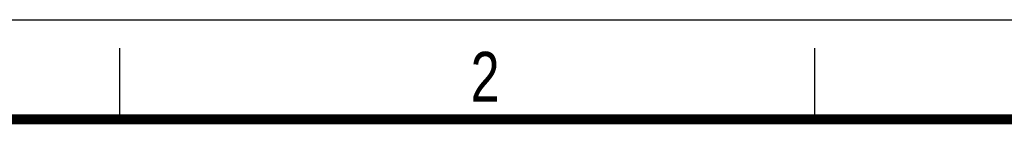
# Model space of a CAD drawing. Header units: millimetres. Extents: x 0 to 210, y 0 to 297.
# Tile 6 of 7: x 49 to 118, y 290 to 297. Entities that reach past the tile are written whole.
import ezdxf

# ---------------------------------------------------------------- set-up
doc = ezdxf.new("R2010")
doc.units = ezdxf.units.MM
doc.header["$LTSCALE"] = 19.36
doc.layers.get('0').update_dxf_attribs({"linetype": 'CONTINUOUS'})
doc.styles.add('TEXTSTYLE_2', font='txt', dxfattribs={"width": 0.75})

msp = doc.modelspace()

# ---------------------------------------------------------------- linework, layer by layer
at = {"color": 2, "linetype": 'CONTINUOUS'}
for p, q in [((0, 297), (210, 297)), ((56, 290), (56, 295)), ((105, 290), (105, 295))]:
    msp.add_line(p, q, dxfattribs=at)
at = {"color": 7, "linetype": 'CONTINUOUS', "const_width": 0.7}
msp.add_lwpolyline([(7, 290), (203, 290)], dxfattribs=at)

# ---------------------------------------------------------------- texts
at = {"color": 5, "linetype": 'CONTINUOUS', "style": 'TEXTSTYLE_2', "width": 0.785714}
msp.add_text('2', height=3.5, dxfattribs=at).set_placement((80.73138, 291.23958))

doc.saveas('drawing.dxf')
